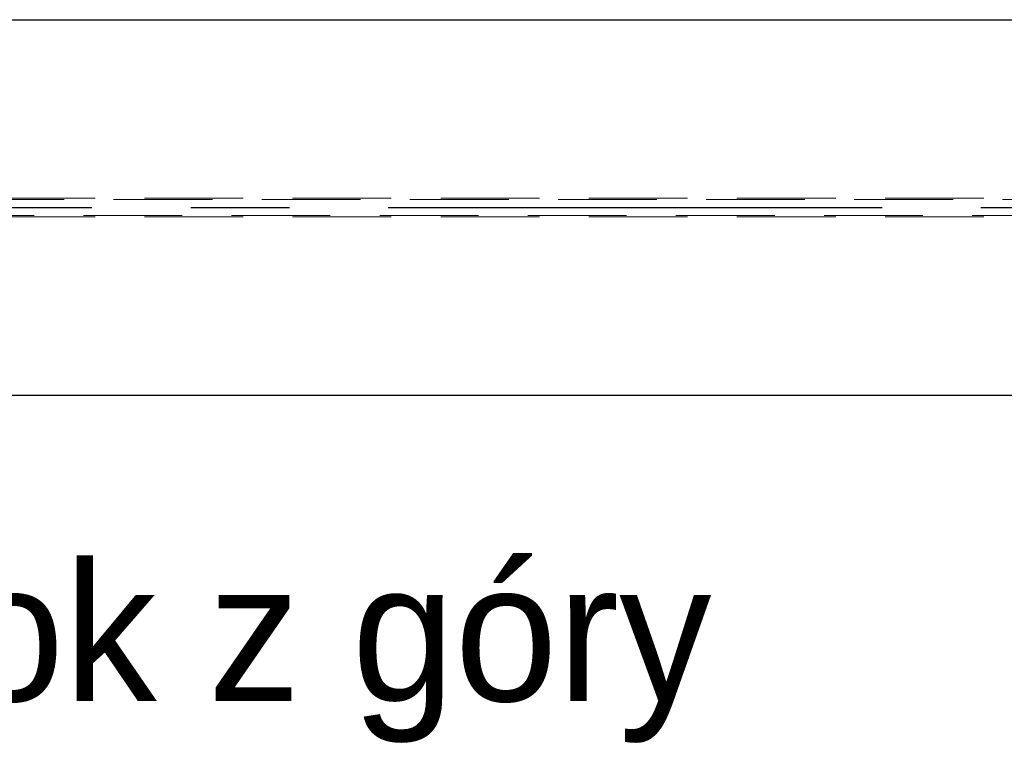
# Model space of a CAD drawing. Header units: millimetres. Extents: x 3536 to 4290, y 11030 to 11491.
# Tile 85 of 102: x 3820 to 3845, y 11337 to 11356. Entities that reach past the tile are written whole.
import ezdxf

# ---------------------------------------------------------------- set-up
doc = ezdxf.new("R2010")
doc.units = ezdxf.units.MM
doc.header["$LTSCALE"] = 10
doc.linetypes.add('HIDDEN', pattern=[0.375, 0.25, -0.125])
doc.linetypes.add('MITTE', pattern=[2, 1.25, -0.25, 0.25, -0.25])
doc.layers.add('PS_Hidden', color=2, linetype='HIDDEN', lineweight=9)
doc.layers.add('PS_SOLID', color=7, linetype='Continuous', lineweight=30)
doc.layers.add('PS_MID', color=5, linetype='MITTE')
doc.layers.add('PS_SHAPE', color=3, linetype='Continuous')

# ---------------------------------------------------------------- blocks, each defined once
blk = doc.blocks.new('*X423')
at = {"layer": 'PS_Hidden', "color": 2, "linetype": 'HIDDEN'}
for p, q in [((3811.784, 11351.387), (3945.619, 11351.387)), ((3881.005, 11351.352), (3817.74, 11351.352)), ((3811.784, 11350.917), (3945.619, 11350.917)), ((3817.74, 11350.952), (3881.005, 11350.952))]:
    blk.add_line(p, q, dxfattribs=at)
at = {"layer": 'PS_MID', "color": 5, "linetype": 'MITTE'}
blk.add_line((3809.206, 11351.152), (3945.619, 11351.152), dxfattribs=at)
at = {"layer": 'PS_SOLID', "color": 7, "linetype": 'Continuous'}
for p, q in [((3811.706, 11355.902), (3945.619, 11355.902)), ((3811.706, 11346.402), (3945.619, 11346.402))]:
    blk.add_line(p, q, dxfattribs=at)
blk = doc.blocks.new('*X446')
at = {"color": 0}
blk.add_text('Widok z góry', height=3.5, dxfattribs=at).set_placement((3810.34, 11338.668))

msp = doc.modelspace()

# ---------------------------------------------------------------- block references
msp.add_blockref('*X446', (0, 0))
at = {"layer": 'PS_SHAPE'}
msp.add_blockref('*X423', (0, 0), dxfattribs=at)

doc.saveas('drawing.dxf')
